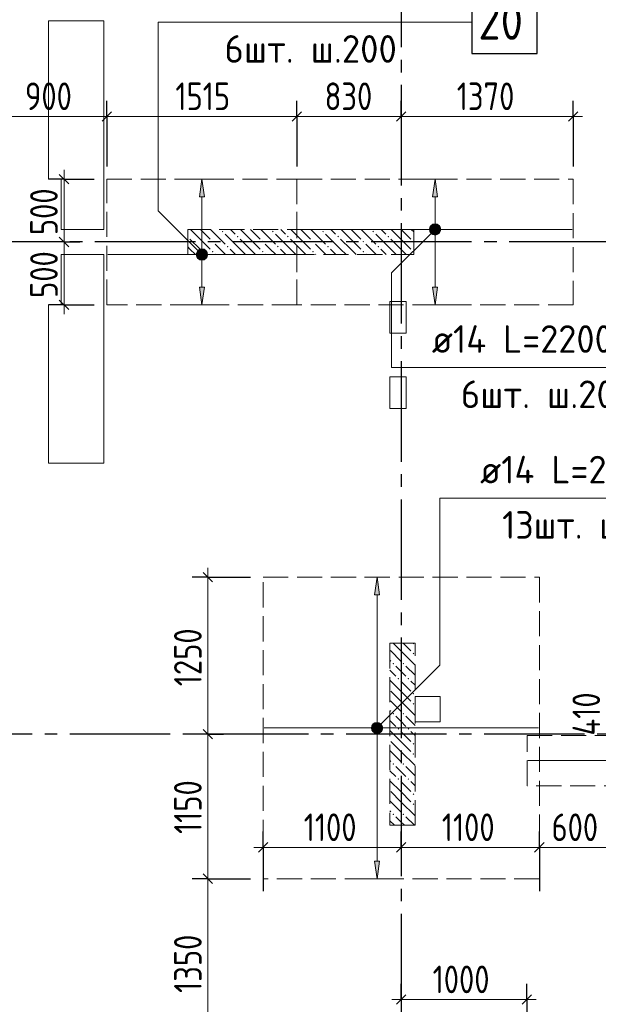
# Model space of a CAD drawing. Header units: millimetres. Extents: x 0 to 32165, y 0 to 42000.
# Tile 5 of 12: x 11585 to 16194, y 22480 to 30320. Entities that reach past the tile are written whole.
import ezdxf

# ---------------------------------------------------------------- set-up
doc = ezdxf.new("R2010")
doc.units = ezdxf.units.MM
doc.linetypes.add('______2', pattern=[270, 200, -70])
doc.linetypes.add('______5', pattern=[1100, 800, -100, 100, -100])
for name, color, linetype, lineweight in [('Standard', 7, 'Continuous', 25), ('ДОП Верх по У', 7, 'Continuous', 25), ('ЖБ Пилон', 180, 'Continuous', 25), ('Оси', 40, '______5', 18), ('Позиционная метка номер позиции', 7, 'Continuous', 13), ('Примечания', 7, 'Continuous', 25)]:
    doc.layers.add(name, color=color, linetype=linetype, lineweight=lineweight)
doc.layers.add('ЖБ Перекрытие верхний уровень', color=7, linetype='Continuous', lineweight=25, true_color=0xe0e0ff)
doc.styles.add('GOST 2.304-81', font='txt')
doc.styles.add('ISOCPEUR', font='txt')

msp = doc.modelspace()

# ---------------------------------------------------------------- hatches: boundary and pattern name
at = {"layer": 'ДОП Верх по У', "linetype": 'Continuous', "lineweight": 13, "transparency": 33554687}
for points in [[(13056, 28910), (13036, 29050), (13016, 28910)], [(14913, 28910), (14893, 29050), (14873, 28910)], [(14855.5, 28650), (14930.5, 28650), (14925.2, 28668.8)], [(14855.5, 28650), (14925.2, 28668.8), (14860.7, 28668.8)], [(14860.7, 28631.2), (14930.5, 28650), (14855.5, 28650)], [(14860.7, 28668.8), (14925.2, 28668.8), (14911.7, 28682.2)], [(14860.7, 28668.8), (14911.7, 28682.2), (14874.2, 28682.2)], [(14860.7, 28631.2), (14925.2, 28631.2), (14930.5, 28650)], [(14874.2, 28617.7), (14925.2, 28631.2), (14860.7, 28631.2)], [(14874.2, 28682.2), (14911.7, 28682.2), (14893, 28687.5)], [(14874.2, 28617.7), (14911.7, 28617.7), (14925.2, 28631.2)], [(14911.7, 28617.7), (14874.2, 28617.7), (14893, 28612.5)], [(12998.5, 28450), (13073.5, 28450), (13068.2, 28468.8)], [(12998.5, 28450), (13068.2, 28468.8), (13003.7, 28468.8)], [(13003.7, 28468.8), (13068.2, 28468.8), (13054.7, 28482.2)], [(13003.7, 28468.8), (13054.7, 28482.2), (13017.2, 28482.2)], [(13017.2, 28482.2), (13054.7, 28482.2), (13036, 28487.5)], [(13003.7, 28431.2), (13073.5, 28450), (12998.5, 28450)], [(13003.7, 28431.2), (13068.2, 28431.2), (13073.5, 28450)], [(13017.2, 28417.7), (13068.2, 28431.2), (13003.7, 28431.2)], [(13017.2, 28417.7), (13054.7, 28417.7), (13068.2, 28431.2)], [(13054.7, 28417.7), (13017.2, 28417.7), (13036, 28412.5)], [(14451.6, 25740), (14431.6, 25880), (14411.6, 25740)], [(14394.1, 24680), (14469.1, 24680), (14463.8, 24698.7)], [(14394.1, 24680), (14463.8, 24698.7), (14399.3, 24698.7)], [(14399.3, 24698.7), (14463.8, 24698.7), (14450.3, 24712.2)], [(14399.3, 24698.7), (14450.3, 24712.2), (14412.8, 24712.2)], [(14412.8, 24712.2), (14450.3, 24712.2), (14431.6, 24717.5)], [(14399.3, 24661.2), (14469.1, 24680), (14394.1, 24680)], [(14399.3, 24661.2), (14463.8, 24661.2), (14469.1, 24680)], [(14412.8, 24647.7), (14463.8, 24661.2), (14399.3, 24661.2)], [(14412.8, 24647.7), (14450.3, 24647.7), (14463.8, 24661.2)], [(14450.3, 24647.7), (14412.8, 24647.7), (14431.6, 24642.5)]]:
    msp.add_hatch(color=7, dxfattribs=at).paths.add_polyline_path(points)
for points in [[(13056, 28190), (13036, 28050), (13016, 28190)], [(14913, 28190), (14893, 28050), (14873, 28190)], [(14451.6, 23620), (14431.6, 23480), (14411.6, 23620)]]:
    msp.add_hatch(color=7, dxfattribs=at).paths.add_polyline_path(points, flags=16)
at = {"layer": 'ЖБ Пилон', "linetype": 'Continuous', "lineweight": 18, "transparency": 33554687}
for points in [[(13194.5, 28633.1), (13201, 28639.6), (13207.5, 28633.1), (13201, 28626.6)], [(13594.5, 28633.1), (13601, 28639.6), (13607.5, 28633.1), (13601, 28626.6)], [(13994.5, 28633.1), (14001, 28639.6), (14007.5, 28633.1), (14001, 28626.6)], [(14394.5, 28633.1), (14401, 28639.6), (14407.5, 28633.1), (14401, 28626.6)], [(12924, 28596.6), (12927.5, 28593.1), (12924, 28589.7)], [(13114.5, 28553.1), (13121, 28559.6), (13127.5, 28553.1), (13121, 28546.6)], [(13314.5, 28593.1), (13321, 28599.6), (13327.5, 28593.1), (13321, 28586.6)], [(13514.5, 28553.1), (13521, 28559.6), (13527.5, 28553.1), (13521, 28546.6)], [(13714.5, 28593.1), (13721, 28599.6), (13727.5, 28593.1), (13721, 28586.6)], [(13914.5, 28553.1), (13921, 28559.6), (13927.5, 28553.1), (13921, 28546.6)], [(14114.5, 28593.1), (14121, 28599.6), (14127.5, 28593.1), (14121, 28586.6)], [(14314.5, 28553.1), (14321, 28559.6), (14327.5, 28553.1), (14321, 28546.6)], [(14514.5, 28593.1), (14521, 28599.6), (14527.5, 28593.1), (14521, 28586.6)], [(14714.5, 28553.1), (14721, 28559.6), (14724, 28556.6), (14724, 28549.7), (14721, 28546.6)], [(13114.5, 28473.1), (13121, 28479.6), (13127.5, 28473.1), (13121, 28466.6)], [(13234.5, 28513.1), (13241, 28519.6), (13247.4, 28513.1), (13241, 28506.6)], [(13514.5, 28473.1), (13521, 28479.6), (13527.5, 28473.1), (13521, 28466.6)], [(13634.5, 28513.1), (13641, 28519.6), (13647.4, 28513.1), (13641, 28506.6)], [(13914.5, 28473.1), (13921, 28479.6), (13927.5, 28473.1), (13921, 28466.6)], [(14034.5, 28513.1), (14041, 28519.6), (14047.4, 28513.1), (14041, 28506.6)], [(14314.5, 28473.1), (14321, 28479.6), (14327.5, 28473.1), (14321, 28466.6)], [(14434.5, 28513.1), (14441, 28519.6), (14447.4, 28513.1), (14441, 28506.6)], [(14714.5, 28473.1), (14721, 28479.6), (14724, 28476.6), (14724, 28469.7), (14721, 28466.6)], [(14714.5, 25353.1), (14716.3, 25355), (14725.6, 25355), (14727.5, 25353.1), (14721, 25346.6)], [(14714.5, 25273.1), (14721, 25279.6), (14727.5, 25273.1), (14721, 25266.6)], [(14554.4, 25193.1), (14560.9, 25199.6), (14567.4, 25193.1), (14560.9, 25186.6)], [(14634.5, 25193.1), (14640.9, 25199.6), (14647.4, 25193.1), (14640.9, 25186.6)], [(14594.5, 25073.1), (14601, 25079.6), (14607.5, 25073.1), (14601, 25066.6)], [(14674.5, 25073.1), (14681, 25079.6), (14687.5, 25073.1), (14681, 25066.6)], [(14714.5, 24953.1), (14721, 24959.6), (14727.5, 24953.1), (14721, 24946.6)], [(14714.5, 24873.1), (14721, 24879.6), (14727.5, 24873.1), (14721, 24866.6)], [(14554.4, 24793.1), (14560.9, 24799.6), (14567.4, 24793.1), (14560.9, 24786.6)], [(14634.5, 24793.1), (14640.9, 24799.6), (14647.4, 24793.1), (14640.9, 24786.6)], [(14594.5, 24673.1), (14601, 24679.6), (14607.5, 24673.1), (14601, 24666.6)], [(14674.5, 24673.1), (14681, 24679.6), (14687.5, 24673.1), (14681, 24666.6)], [(14714.5, 24553.1), (14721, 24559.6), (14727.5, 24553.1), (14721, 24546.6)], [(14714.5, 24473.1), (14721, 24479.6), (14727.5, 24473.1), (14721, 24466.6)], [(14554.4, 24393.1), (14560.9, 24399.6), (14567.4, 24393.1), (14560.9, 24386.6)], [(14634.5, 24393.1), (14640.9, 24399.6), (14647.4, 24393.1), (14640.9, 24386.6)], [(14594.5, 24273.1), (14601, 24279.6), (14607.5, 24273.1), (14601, 24266.6)], [(14674.5, 24273.1), (14681, 24279.6), (14687.5, 24273.1), (14681, 24266.6)], [(14714.5, 24153.1), (14721, 24159.6), (14727.5, 24153.1), (14721, 24146.6)], [(14714.5, 24073.1), (14721, 24079.6), (14727.5, 24073.1), (14721, 24066.6)], [(14554.4, 23993.1), (14560.9, 23999.6), (14567.4, 23993.1), (14560.9, 23986.6)], [(14634.5, 23993.1), (14640.9, 23999.6), (14647.4, 23993.1), (14640.9, 23986.6)]]:
    msp.add_hatch(color=7, dxfattribs=at).paths.add_polyline_path(points, flags=16)
at = {"layer": 'Позиционная метка номер позиции', "linetype": 'Continuous', "lineweight": 13, "transparency": 33554687}
for points in [[(14924.8, 28618.2), (14861.2, 28681.8), (14849.7, 28661.5)], [(14924.8, 28618.2), (14861.2, 28681.8), (14849.7, 28661.5)], [(14924.8, 28618.2), (14849.7, 28661.5), (14904.4, 28606.7)], [(14904.4, 28606.7), (14849.7, 28661.5), (14849.7, 28638.5)], [(14924.8, 28618.2), (14849.7, 28661.5), (14904.4, 28606.7)], [(14904.4, 28606.7), (14849.7, 28661.5), (14849.7, 28638.5)], [(14904.4, 28606.7), (14849.7, 28638.5), (14881.5, 28606.7)], [(14881.5, 28606.7), (14849.7, 28638.5), (14861.2, 28618.2)], [(14904.4, 28606.7), (14849.7, 28638.5), (14881.5, 28606.7)], [(14881.5, 28606.7), (14849.7, 28638.5), (14861.2, 28618.2)], [(14936.3, 28638.5), (14881.5, 28693.3), (14861.2, 28681.8)], [(14936.3, 28638.5), (14881.5, 28693.3), (14861.2, 28681.8)], [(14936.3, 28638.5), (14861.2, 28681.8), (14924.8, 28618.2)], [(14936.3, 28638.5), (14861.2, 28681.8), (14924.8, 28618.2)], [(14936.3, 28661.5), (14904.4, 28693.3), (14881.5, 28693.3)], [(14936.3, 28661.5), (14881.5, 28693.3), (14936.3, 28638.5)], [(14936.3, 28661.5), (14904.4, 28693.3), (14881.5, 28693.3)], [(14936.3, 28661.5), (14881.5, 28693.3), (14936.3, 28638.5)], [(14904.4, 28693.3), (14936.3, 28661.5), (14924.8, 28681.8)], [(14904.4, 28693.3), (14936.3, 28661.5), (14924.8, 28681.8)], [(13004.2, 28418.2), (13047.4, 28493.3), (12992.7, 28438.5)], [(12992.7, 28438.5), (13047.4, 28493.3), (13024.5, 28493.3)], [(12992.7, 28438.5), (13024.5, 28493.3), (12992.7, 28461.5)], [(12992.7, 28461.5), (13024.5, 28493.3), (13004.2, 28481.8)], [(13004.2, 28418.2), (13067.8, 28481.8), (13047.4, 28493.3)], [(13024.5, 28406.7), (13067.8, 28481.8), (13004.2, 28418.2)], [(13024.5, 28406.7), (13079.3, 28461.5), (13067.8, 28481.8)], [(13047.4, 28406.7), (13079.3, 28461.5), (13024.5, 28406.7)], [(13047.4, 28406.7), (13079.3, 28438.5), (13079.3, 28461.5)], [(13079.3, 28438.5), (13047.4, 28406.7), (13067.8, 28418.2)], [(14388.3, 24691.5), (14463.4, 24648.2), (14399.8, 24711.8)], [(14388.3, 24691.5), (14463.4, 24648.2), (14399.8, 24711.8)], [(14399.8, 24711.8), (14474.9, 24668.5), (14420.1, 24723.3)], [(14399.8, 24711.8), (14474.9, 24668.5), (14420.1, 24723.3)], [(14399.8, 24711.8), (14463.4, 24648.2), (14474.9, 24668.5)], [(14399.8, 24711.8), (14463.4, 24648.2), (14474.9, 24668.5)], [(14420.1, 24723.3), (14474.9, 24668.5), (14474.9, 24691.5)], [(14420.1, 24723.3), (14474.9, 24691.5), (14443, 24723.3)], [(14420.1, 24723.3), (14474.9, 24668.5), (14474.9, 24691.5)], [(14420.1, 24723.3), (14474.9, 24691.5), (14443, 24723.3)], [(14443, 24723.3), (14474.9, 24691.5), (14463.4, 24711.8)], [(14443, 24723.3), (14474.9, 24691.5), (14463.4, 24711.8)], [(14388.3, 24668.5), (14443, 24636.7), (14388.3, 24691.5)], [(14388.3, 24691.5), (14443, 24636.7), (14463.4, 24648.2)], [(14388.3, 24668.5), (14443, 24636.7), (14388.3, 24691.5)], [(14388.3, 24691.5), (14443, 24636.7), (14463.4, 24648.2)], [(14420.1, 24636.7), (14388.3, 24668.5), (14399.8, 24648.2)], [(14388.3, 24668.5), (14420.1, 24636.7), (14443, 24636.7)], [(14420.1, 24636.7), (14388.3, 24668.5), (14399.8, 24648.2)], [(14388.3, 24668.5), (14420.1, 24636.7), (14443, 24636.7)]]:
    msp.add_hatch(color=7, dxfattribs=at).paths.add_polyline_path(points)

# ---------------------------------------------------------------- linework, layer by layer
at = {"layer": 'Standard', "color": 251, "linetype": 'Continuous', "lineweight": -3, "true_color": 0x656565, "transparency": 33554687}
for p, q in [((12279, 29550), (12279, 29675)), ((13793, 29550), (13793, 29675)), ((14624, 29550), (14624, 29675)), ((15993, 29550), (15993, 29675)), ((12279, 29550), (12279, 29425)), ((12279, 29550), (12279, 29150)), ((13793, 29550), (13793, 29425)), ((13793, 29550), (13793, 29150)), ((14624, 29550), (14624, 29425)), ((14624, 29550), (14624, 29550)), ((15993, 29550), (15993, 29425)), ((15993, 29550), (15993, 29150)), ((11937.8, 29050), (11812.8, 29050)), ((11937.8, 29050), (12062.8, 29050)), ((11937.8, 29050), (12179, 29050)), ((11937.8, 28550), (11812.8, 28550)), ((11937.8, 28550), (12062.8, 28550)), ((11937.8, 28550), (11937.8, 28550)), ((11937.8, 28050), (11812.8, 28050)), ((11937.8, 28050), (12062.8, 28050)), ((11937.8, 28050), (12179, 28050)), ((13084.2, 25880), (12959.2, 25880)), ((13084.2, 25880), (13209.2, 25880)), ((13084.2, 25880), (13424, 25880)), ((13084.2, 24630), (12959.2, 24630)), ((13084.2, 24630), (13209.2, 24630)), ((13084.2, 24630), (13084.2, 24630)), ((13524, 23729.5), (13524, 23854.5)), ((14624, 23729.5), (14624, 23854.5)), ((15724, 23729.5), (15724, 23854.5)), ((13524, 23729.5), (13524, 23604.5)), ((13524, 23729.5), (13524, 23380)), ((14624, 23729.5), (14624, 23604.5)), ((14624, 23729.5), (14624, 23729.5)), ((15724, 23729.5), (15724, 23604.5)), ((15724, 23729.5), (15724, 23380)), ((13084.2, 23480), (12959.2, 23480)), ((13084.2, 23480), (13209.2, 23480)), ((13084.2, 23480), (13424, 23480)), ((14624, 22518.1), (14624, 22643.1)), ((15624, 22518.1), (15624, 22643.1)), ((14624, 22518.1), (14624, 22393.1)), ((14624, 22518.1), (14624, 22230)), ((15624, 22518.1), (15624, 22393.1)), ((15624, 22518.1), (15624, 22230))]:
    msp.add_line(p, q, dxfattribs=at)
at = {"layer": 'Standard', "color": 7, "linetype": 'Continuous', "lineweight": 25, "transparency": 33554687}
for p, q in [((12241.5, 29512.5), (12316.5, 29587.5)), ((13755.5, 29512.5), (13830.5, 29587.5)), ((14586.5, 29512.5), (14661.5, 29587.5)), ((15955.5, 29512.5), (16030.5, 29587.5)), ((11900.3, 29087.5), (11975.3, 29012.5)), ((11900.3, 28587.5), (11975.3, 28512.5)), ((11900.3, 28087.5), (11975.3, 28012.5)), ((13046.7, 25917.5), (13121.7, 25842.5)), ((13046.7, 24667.5), (13121.7, 24592.5)), ((13486.5, 23692), (13561.5, 23767)), ((14586.5, 23692), (14661.5, 23767)), ((15686.5, 23692), (15761.5, 23767)), ((13046.7, 23517.5), (13121.7, 23442.5)), ((14586.5, 22480.6), (14661.5, 22555.6)), ((15586.5, 22480.6), (15661.5, 22555.6))]:
    msp.add_line(p, q, dxfattribs=at)
at = {"layer": 'Standard', "color": 7, "linetype": 'Continuous', "lineweight": 13, "transparency": 33554687}
for p, q in [((11381, 29550), (12279, 29550)), ((12279, 29550), (13793, 29550)), ((13793, 29550), (14624, 29550)), ((14624, 29550), (15993, 29550)), ((15993, 29550), (16068, 29550)), ((11937.8, 29050), (11937.8, 29125)), ((11937.8, 29050), (11937.8, 28550)), ((11937.8, 28050), (11937.8, 27975)), ((13084.2, 25880), (13084.2, 25955)), ((13084.2, 24630), (13084.2, 23480)), ((13524, 23729.5), (13449, 23729.5)), ((13524, 23729.5), (14624, 23729.5)), ((14624, 23729.5), (15724, 23729.5)), ((15724, 23729.5), (16324, 23729.5)), ((13084.2, 23480), (13084.2, 22130)), ((14624, 22518.1), (14549, 22518.1)), ((14624, 22518.1), (15624, 22518.1)), ((15624, 22518.1), (15699, 22518.1))]:
    msp.add_line(p, q, dxfattribs=at)
for points in [[(11937.8, 28550), (11937.8, 28524.1), (11937.8, 28524.1), (11937.8, 28050)], [(13084.2, 25880), (13084.2, 24942.6), (13084.2, 24942.6), (13084.2, 24630)]]:
    msp.add_lwpolyline(points, dxfattribs=at)
at = {"layer": 'ДОП Верх по У', "color": 7, "linetype": 'Continuous', "lineweight": 13, "transparency": 33554687}
for p, q in [((12986.7, 30300), (15050.7, 30300)), ((14847.2, 27550), (16955.2, 27550)), ((15231.6, 26510), (17339.6, 26510))]:
    msp.add_line(p, q, dxfattribs=at)
at = {"layer": 'ДОП Верх по У', "color": 251, "linetype": 'Continuous', "lineweight": 13, "true_color": 0x494949, "transparency": 33554687}
for p, q in [((13036, 29050), (12936, 29050)), ((13036, 29050), (13016, 28910)), ((13056, 28910), (13036, 29050)), ((13036, 29050), (13136, 29050)), ((13036, 29050), (13036, 29050)), ((14893, 29050), (14793, 29050)), ((14893, 29050), (14873, 28910)), ((14913, 28910), (14893, 29050)), ((14893, 29050), (14993, 29050)), ((14893, 29050), (14893, 29050)), ((13016, 28910), (13056, 28910)), ((13036, 28480), (13036, 28910)), ((14873, 28910), (14913, 28910)), ((14893, 28680), (14893, 28910)), ((14855.5, 28650), (14855.5, 28650)), ((14893, 28190), (14893, 28620)), ((14930.5, 28650), (14930.5, 28650)), ((12998.5, 28450), (12998.5, 28450)), ((13036, 28190), (13036, 28420)), ((13073.5, 28450), (13073.5, 28450)), ((13036, 28050), (13016, 28190)), ((13016, 28190), (13056, 28190)), ((13056, 28190), (13036, 28050)), ((14893, 28050), (14873, 28190)), ((14873, 28190), (14913, 28190)), ((14913, 28190), (14893, 28050)), ((13036, 28050), (12936, 28050)), ((13036, 28050), (13136, 28050)), ((13036, 28050), (13036, 28050)), ((14893, 28050), (14793, 28050)), ((14893, 28050), (14993, 28050)), ((14893, 28050), (14893, 28050)), ((14431.6, 25880), (14331.6, 25880)), ((14431.6, 25880), (14411.6, 25740)), ((14451.6, 25740), (14431.6, 25880)), ((14431.6, 25880), (14531.6, 25880)), ((14431.6, 25880), (14431.6, 25880)), ((14411.6, 25740), (14451.6, 25740)), ((14431.6, 24710), (14431.6, 25740)), ((14394.1, 24680), (14394.1, 24680)), ((14431.6, 23620), (14431.6, 24650)), ((14469.1, 24680), (14469.1, 24680)), ((14431.6, 23480), (14411.6, 23620)), ((14411.6, 23620), (14451.6, 23620)), ((14451.6, 23620), (14431.6, 23480)), ((14431.6, 23480), (14331.6, 23480)), ((14431.6, 23480), (14531.6, 23480)), ((14431.6, 23480), (14431.6, 23480))]:
    msp.add_line(p, q, dxfattribs=at)
at = {"layer": 'ДОП Верх по У', "color": 7, "linetype": 'Continuous', "lineweight": 18, "transparency": 33554687}
for p, q in [((15986, 28650), (13800, 28650)), ((13786, 28450), (12286, 28450)), ((13531, 24680), (15717, 24680)), ((15633, 24420), (18053, 24420))]:
    msp.add_line(p, q, dxfattribs=at)
at = {"layer": 'ДОП Верх по У', "color": 7, "linetype": 'Continuous', "lineweight": 25, "transparency": 33554687}
msp.add_lwpolyline([(15186.7, 30050), (15706.7, 30050), (15706.7, 30550), (15186.7, 30550), (15186.7, 30050)], dxfattribs=at)
at = {"layer": 'ДОП Верх по У', "color": 251, "linetype": 'Continuous', "lineweight": 13, "true_color": 0x494949, "transparency": 33554687}
for centre in [(14893, 28650), (13036, 28450), (14431.6, 24680)]:
    msp.add_circle(centre, 37.5, dxfattribs=at)
at = {"layer": 'ЖБ Перекрытие верхний уровень', "color": 7, "linetype": 'Continuous', "lineweight": 18, "transparency": 33554687}
for p, q in [((12254, 30310), (11814, 30310)), ((11814, 30310), (11814, 29050)), ((12254, 29050), (12254, 30310)), ((11814, 29050), (11914, 29050)), ((11914, 29050), (11914, 28650)), ((12254, 28650), (12254, 29050)), ((11914, 28650), (12254, 28650)), ((12254, 28450), (11914, 28450)), ((11914, 28450), (11914, 28050)), ((12254, 28050), (12254, 28450)), ((14664, 28075), (14534, 28075)), ((14534, 28075), (14534, 27825)), ((14664, 27825), (14664, 28075)), ((11914, 28050), (11814, 28050)), ((11814, 28050), (11814, 26790)), ((12254, 26790), (12254, 28050)), ((14534, 27825), (14664, 27825)), ((14664, 27475), (14534, 27475)), ((14534, 27475), (14534, 27225)), ((14664, 27225), (14664, 27475)), ((14534, 27225), (14664, 27225)), ((11814, 26790), (12254, 26790)), ((14934, 24930), (14734, 24930)), ((14734, 24930), (14734, 24730)), ((14934, 24730), (14934, 24930)), ((14734, 24730), (14934, 24730))]:
    msp.add_line(p, q, dxfattribs=at)
at = {"layer": 'ЖБ Пилон', "color": 253, "linetype": '______2', "lineweight": 13, "true_color": 0xa0a0a0, "transparency": 33554687}
for p, q in [((14724, 28650), (12924, 28650)), ((12924, 28650), (12924, 28450)), ((14724, 28450), (14724, 28650)), ((12924, 28450), (14724, 28450)), ((14534, 25355), (14534, 23905)), ((14734, 25355), (14534, 25355)), ((14734, 23905), (14734, 25355)), ((14534, 23905), (14734, 23905))]:
    msp.add_line(p, q, dxfattribs=at)
at = {"layer": 'ЖБ Пилон', "color": 9, "linetype": 'Continuous', "lineweight": 18, "true_color": 0xc7c7c7, "transparency": 33554687}
for p, q in [((13021, 28573.1), (12944.1, 28650)), ((13024.1, 28650), (13101, 28573.1)), ((13104.1, 28650), (13221, 28533.1)), ((13264.1, 28650), (13301, 28613.1)), ((13421, 28573.1), (13344.1, 28650)), ((13424.1, 28650), (13501, 28573.1)), ((13504.1, 28650), (13621, 28533.1)), ((13664.1, 28650), (13701, 28613.1)), ((13821, 28573.1), (13744.1, 28650)), ((13824.1, 28650), (13901, 28573.1)), ((13904.1, 28650), (14021, 28533.1)), ((14064.1, 28650), (14101, 28613.1)), ((14221, 28573.1), (14144.1, 28650)), ((14224.1, 28650), (14301, 28573.1)), ((14304.1, 28650), (14421, 28533.1)), ((14464.1, 28650), (14501, 28613.1)), ((14621, 28573.1), (14544.1, 28650)), ((14624.1, 28650), (14701, 28573.1)), ((14704.1, 28650), (14724, 28630.1)), ((12941, 28573.1), (13021, 28493.1)), ((13021, 28573.1), (13101, 28493.1)), ((13341, 28493.1), (13221, 28613.1)), ((13341, 28573.1), (13421, 28493.1)), ((13421, 28573.1), (13501, 28493.1)), ((13741, 28493.1), (13621, 28613.1)), ((13741, 28573.1), (13821, 28493.1)), ((13821, 28573.1), (13901, 28493.1)), ((14141, 28493.1), (14021, 28613.1)), ((14141, 28573.1), (14221, 28493.1)), ((14221, 28573.1), (14301, 28493.1)), ((14541, 28493.1), (14421, 28613.1)), ((14541, 28573.1), (14621, 28493.1)), ((14621, 28573.1), (14701, 28493.1)), ((12941, 28493.1), (12924, 28510.1)), ((12941, 28493.1), (12984.1, 28450)), ((13021, 28493.1), (13064.1, 28450)), ((13181, 28493.1), (13141, 28533.1)), ((13221, 28453.1), (13181, 28493.1)), ((13260.9, 28493.1), (13304.1, 28450)), ((13341, 28493.1), (13384.1, 28450)), ((13421, 28493.1), (13464.1, 28450)), ((13581, 28493.1), (13541, 28533.1)), ((13621, 28453.1), (13581, 28493.1)), ((13660.9, 28493.1), (13704.1, 28450)), ((13741, 28493.1), (13784.1, 28450)), ((13821, 28493.1), (13864.1, 28450)), ((13981, 28493.1), (13941, 28533.1)), ((14021, 28453.1), (13981, 28493.1)), ((14060.9, 28493.1), (14104.1, 28450)), ((14141, 28493.1), (14184.1, 28450)), ((14221, 28493.1), (14264.1, 28450)), ((14381, 28493.1), (14341, 28533.1)), ((14421, 28453.1), (14381, 28493.1)), ((14460.9, 28493.1), (14504.1, 28450)), ((14541, 28493.1), (14584.1, 28450)), ((14621, 28493.1), (14664.1, 28450)), ((13141, 28453.1), (13144.1, 28450)), ((13541, 28453.1), (13544.1, 28450)), ((13941, 28453.1), (13944.1, 28450)), ((14341, 28453.1), (14344.1, 28450)), ((14559.1, 25355), (14621, 25293.1)), ((14639.1, 25355), (14701, 25293.1)), ((14540.9, 25293.1), (14534, 25300.1)), ((14540.9, 25293.1), (14621, 25213.1)), ((14621, 25293.1), (14734, 25180.1)), ((14534, 25220.1), (14540.9, 25213.1)), ((14621, 25133.1), (14581, 25173.1)), ((14660.9, 25173.1), (14734, 25100.1)), ((14534, 25140.1), (14581, 25093.1)), ((14660.9, 25093.1), (14621, 25133.1)), ((14621, 24973.1), (14534, 25060.1)), ((14621, 25053.1), (14701, 24973.1)), ((14701, 25053.1), (14734, 25020.1)), ((14540.9, 24973.1), (14621, 24893.1)), ((14621, 24973.1), (14701, 24893.1)), ((14540.9, 24893.1), (14534, 24900.1)), ((14540.9, 24893.1), (14621, 24813.1)), ((14621, 24893.1), (14734, 24780.1)), ((14534, 24820.1), (14540.9, 24813.1)), ((14534, 24740.1), (14581, 24693.1)), ((14621, 24733.1), (14581, 24773.1)), ((14660.9, 24693.1), (14621, 24733.1)), ((14660.9, 24773.1), (14734, 24700.1)), ((14621, 24573.1), (14534, 24660.1)), ((14621, 24653.1), (14701, 24573.1)), ((14701, 24653.1), (14734, 24620.1)), ((14540.9, 24573.1), (14621, 24493.1)), ((14621, 24573.1), (14701, 24493.1)), ((14540.9, 24493.1), (14534, 24500.1)), ((14540.9, 24493.1), (14621, 24413.1)), ((14621, 24493.1), (14734, 24380.1)), ((14534, 24420.1), (14540.9, 24413.1)), ((14534, 24340.1), (14581, 24293.1)), ((14621, 24333.1), (14581, 24373.1)), ((14660.9, 24293.1), (14621, 24333.1)), ((14660.9, 24373.1), (14734, 24300.1)), ((14621, 24173.1), (14534, 24260.1)), ((14621, 24253.1), (14701, 24173.1)), ((14701, 24253.1), (14734, 24220.1)), ((14540.9, 24173.1), (14621, 24093.1)), ((14621, 24173.1), (14701, 24093.1)), ((14540.9, 24093.1), (14534, 24100.1)), ((14540.9, 24093.1), (14621, 24013.1)), ((14621, 24093.1), (14734, 23980.1)), ((14534, 24020.1), (14540.9, 24013.1)), ((14534, 23940.1), (14569.1, 23905)), ((14621, 23933.1), (14581, 23973.1)), ((14649.1, 23905), (14621, 23933.1)), ((14660.9, 23973.1), (14729.1, 23905))]:
    msp.add_line(p, q, dxfattribs=at)
at = {"layer": 'Оси', "color": 8, "linetype": '______5', "lineweight": -3, "transparency": 33554687}
for p, q in [((14624, 39700), (14624, 15930)), ((23984, 28550), (3600, 28550)), ((24884, 24630), (3600, 24630))]:
    msp.add_line(p, q, dxfattribs=at)
at = {"layer": 'Позиционная метка номер позиции', "color": 7, "linetype": 'Continuous', "lineweight": 13, "transparency": 33554687}
for p, q in [((14861.2, 28681.8), (14861.2, 28681.8)), ((14861.2, 28681.8), (14861.2, 28681.8)), ((14861.2, 28618.2), (14861.2, 28618.2)), ((14861.2, 28618.2), (14861.2, 28618.2)), ((14924.8, 28681.8), (14924.8, 28681.8)), ((14924.8, 28681.8), (14924.8, 28681.8)), ((14924.8, 28618.2), (14924.8, 28618.2)), ((14924.8, 28618.2), (14924.8, 28618.2)), ((13004.2, 28481.8), (13004.2, 28481.8)), ((13067.8, 28481.8), (13067.8, 28481.8)), ((13004.2, 28418.2), (13004.2, 28418.2)), ((13067.8, 28418.2), (13067.8, 28418.2)), ((14399.8, 24711.8), (14399.8, 24711.8)), ((14399.8, 24711.8), (14399.8, 24711.8)), ((14463.4, 24711.8), (14463.4, 24711.8)), ((14463.4, 24711.8), (14463.4, 24711.8)), ((14399.8, 24648.2), (14399.8, 24648.2)), ((14399.8, 24648.2), (14399.8, 24648.2)), ((14463.4, 24648.2), (14463.4, 24648.2)), ((14463.4, 24648.2), (14463.4, 24648.2))]:
    msp.add_line(p, q, dxfattribs=at)
for points in [[(13036, 28450), (12686.7, 28799.3), (12686.7, 30300), (15186.7, 30300)], [(14893, 28650), (14547.2, 28304.2), (14547.2, 27550), (17047.2, 27550)], [(14893, 28650), (14547.2, 28304.2), (14547.2, 27550), (17047.2, 27550)], [(14431.6, 24680), (14931.6, 25180), (14931.6, 26510), (17431.6, 26510)], [(14431.6, 24680), (14931.6, 25180), (14931.6, 26510), (17431.6, 26510)]]:
    msp.add_lwpolyline(points, dxfattribs=at)
for centre in [(14893, 28650), (14893, 28650), (13036, 28450), (14431.6, 24680), (14431.6, 24680)]:
    msp.add_circle(centre, 45, dxfattribs=at)
at = {"layer": 'Примечания', "color": 7, "linetype": '______2', "lineweight": 18, "transparency": 33554687}
for p, q in [((12279, 29050), (13793, 29050)), ((12279, 28050), (12279, 29050)), ((13793, 29050), (15993, 29050)), ((13793, 28050), (13793, 29050)), ((13793, 29050), (13793, 28050)), ((15993, 29050), (15993, 28050)), ((13793, 28050), (12279, 28050)), ((15993, 28050), (13793, 28050)), ((13524, 25880), (15724, 25880)), ((13524, 23480), (13524, 25880)), ((15724, 25880), (15724, 23480)), ((15627, 24620), (18059, 24620)), ((15627, 24220), (15627, 24620)), ((18059, 24220), (15627, 24220)), ((15724, 23480), (13524, 23480))]:
    msp.add_line(p, q, dxfattribs=at)

# ---------------------------------------------------------------- texts
at = {"layer": 'Standard', "color": 7, "linetype": 'Continuous', "lineweight": 25, "transparency": 33554687, "char_height": 220, "attachment_point": 7, "style": 'GOST 2.304-81'}
for s, insert, width in [('900', (11626.7, 29600), 531.973), ('1515', (12825, 29600), 547.701), ('830', (14013, 29600), 516.39), ('1370', (15066.1, 29600), 610.165), ('1100', (13847.2, 23779.6), 578.854), ('1100', (14947.2, 23779.6), 578.854), ('600', (15820.7, 23779.5), 531.967), ('1000', (14873.8, 22568.2), 625.741)]:
    msp.add_mtext(s, dxfattribs=dict(at, insert=insert, width=width))
at = {"layer": 'Standard', "color": 7, "linetype": 'Continuous', "lineweight": 25, "transparency": 33554687, "char_height": 220, "attachment_point": 7, "rotation": 90, "style": 'GOST 2.304-81'}
for s, insert, width in [('500', (11887.8, 28604.5), 516.396), ('500', (11887.8, 28104.5), 516.396), ('1250', (13034.2, 25012.6), 610.159), ('410', (16207.9, 24620), 485.085), ('1150', (13034.2, 23836.1), 563.284), ('1350', (13034.2, 22570.4), 594.589)]:
    msp.add_mtext(s, dxfattribs=dict(at, insert=insert, width=width))
at = {"layer": 'ДОП Верх по У', "color": 7, "linetype": 'Continuous', "lineweight": 13, "transparency": 33554687, "attachment_point": 7, "style": 'ISOCPEUR'}
for s, insert, char_height, width in [('\\W0.87;20', (15236.7, 30160), 300, 550.819), ('\\W0.97;6шт. ш.200 ', (13215.7, 29977.3), 220, 1712.324), ('\\W0.96;ø14 L=2200mm ', (14867.2, 27667.3), 220, 2172.611), ('\\W0.97;6шт. ш.200 ', (15098.2, 27227.3), 220, 1712.324), ('\\W0.96;ø14 L=2200mm ', (15251.6, 26627.3), 220, 2172.605), ('\\W0.95;13шт. ш.200 ', (15427.6, 26187.3), 220, 1819.9)]:
    msp.add_mtext(s, dxfattribs=dict(at, insert=insert, char_height=char_height, width=width))

doc.saveas('drawing.dxf')
